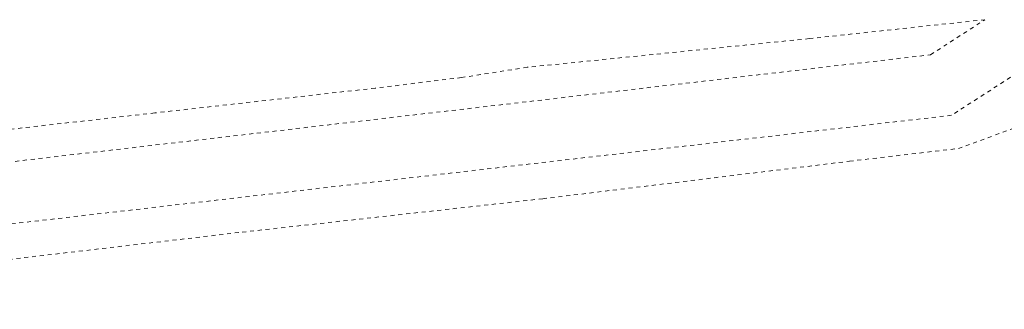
# Model space of a CAD drawing. Header units: metres. Extents: x 7527663 to 7537587, y 5492976 to 5503267.
# Tile 29 of 256: x 7533249 to 7533375, y 5498039 to 5498076. Entities that reach past the tile are written whole.
import ezdxf

# ---------------------------------------------------------------- set-up
doc = ezdxf.new("R2010")
doc.units = ezdxf.units.M
doc.linetypes.add('egug-500', pattern=[1, 0.5, -0.5])

msp = doc.modelspace()

# ---------------------------------------------------------------- linework, layer by layer
at = {"layer": '218-kontur użytku gruntowego', "color": 7, "linetype": 'egug-500', "lineweight": 18, "flags": 128}
for points in [[(7533372.23, 5498075.85), (7533349.87, 5498073.44)], [(7533365.3, 5498071.38), (7533372.23, 5498075.85)], [(7533349.87, 5498073.44), (7533313.95, 5498069.79)], [(7533152.39, 5498046.59), (7533365.3, 5498071.38)], [(7533313.95, 5498069.79), (7533305.58, 5498068.48)], [(7533377.17, 5498069.59), (7533367.97, 5498063.67)], [(7533305.58, 5498068.48), (7533294.57, 5498067.13)], [(7533294.57, 5498067.13), (7533266.51, 5498063.97)], [(7533368.86, 5498059.45), (7533384.55, 5498065.17)], [(7533367.97, 5498063.67), (7533154.05, 5498038.96)], [(7533266.51, 5498063.97), (7533240.95, 5498061.08)], [(7533354.98, 5498057.82), (7533368.86, 5498059.45)], [(7533315.93, 5498053.04), (7533354.98, 5498057.82)], [(7533277.65, 5498048.79), (7533315.93, 5498053.04)], [(7533243.94, 5498044.84), (7533277.65, 5498048.79)]]:
    msp.add_lwpolyline(points, dxfattribs=at)

doc.saveas('drawing.dxf')
